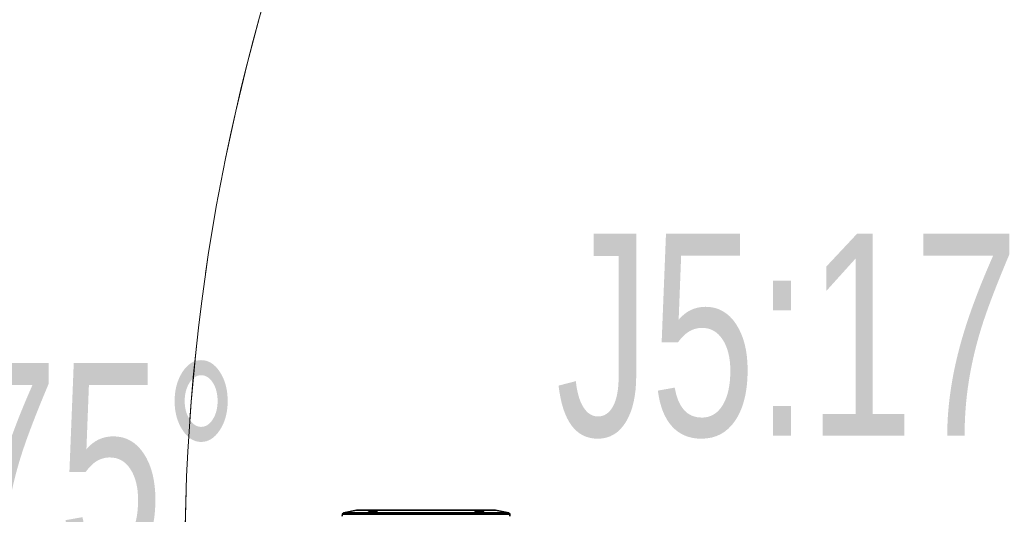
# Paper-space layout '图纸2' of a CAD drawing. Header units: millimetres. Extents: x 0 to 420, y 0 to 297.
# Tile 10 of 19: x 144 to 178, y 189 to 206. Entities that reach past the tile are written whole.
import ezdxf

# ---------------------------------------------------------------- set-up
doc = ezdxf.new("R2010")
doc.units = ezdxf.units.MM
doc.linetypes.add('CENTERX2', pattern=[20.32, 12.7, -2.54, 2.54, -2.54])
doc.layers.get('0').update_dxf_attribs({"lineweight": 18})
doc.layers.add('标注层', color=150, linetype='Continuous', lineweight=18)
doc.styles.add('SLDTEXTSTYLE1', font='txt', dxfattribs={"width": 0.7})
doc.dimstyles.new('SLDDIMSTYLE3', dxfattribs={"dimtxt": 7, "dimasz": 4, "dimexe": 0, "dimexo": 0.0625, "dimgap": 1.75, "dimtad": 0, "dimtih": 1, "dimtoh": 1, "dimlfac": 20, "dimrnd": 1e-09, "dimzin": 12, "dimdsep": 46, "dimtxsty": 'SLDTEXTSTYLE1', "dimcen": 0, "dimdle": 8, "dimadec": 0, "dimazin": 3, "dimtfac": 1, "dimtdec": 3, "dimtofl": 0, "dimtmove": 0, "dimatfit": 3, "dimfxl": 1, "dimfrac": 2, "dimtolj": 1, "dimarcsym": 0})
doc.dimstyles.new('SLDDIMSTYLE4', dxfattribs={"dimtxt": 3.5, "dimasz": 4, "dimexe": 0, "dimexo": 0.0625, "dimgap": 0.875, "dimtad": 0, "dimtih": 1, "dimtoh": 1, "dimdec": 4, "dimlfac": 20, "dimzin": 12, "dimdsep": 46, "dimtxsty": 'SLDTEXTSTYLE1', "dimcen": 0.09, "dimdle": 8, "dimazin": 3, "dimtfac": 1, "dimtdec": 3, "dimtofl": 0, "dimtmove": 0, "dimatfit": 3, "dimfxl": 1, "dimfrac": 2, "dimtolj": 1, "dimarcsym": 0})

# ---------------------------------------------------------------- blocks, each defined once
blk = doc.blocks.new('*X57')
at = {"layer": '标注层'}
blk.add_hatch(color=7, dxfattribs=at).paths.add_polyline_path([(276.344, 229.338), (279.855, 231.32), (279.259, 232.123)], flags=0)
at = {"layer": '标注层', "color": 7}
for p, q in [((276.344, 229.338), (289.254, 238.915)), ((289.254, 238.915), (310.753, 238.915))]:
    blk.add_line(p, q, dxfattribs=at)
at = {"layer": '标注层', "color": 7, "char_height": 7, "attachment_point": 1, "style": 'SLDTEXTSTYLE1'}
for s, insert, width in [('%%C', (290.254, 247.968), 6.56983), ('2806', (298.484, 247.938), 26.60782)]:
    blk.add_mtext(s, dxfattribs=dict(at, insert=insert, width=width))
blk = doc.blocks.new('*X58')
at = {"layer": '标注层'}
for points in [[(213.89, 257.426), (209.859, 257.461), (209.974, 256.468)], [(220.004, 117.394), (216.019, 118.008), (215.991, 117.008)]]:
    blk.add_hatch(color=7, dxfattribs=at).paths.add_polyline_path(points, flags=0)
at = {"layer": '标注层', "color": 7}
blk.add_line((220.004, 118.072), (220.004, 115.394), dxfattribs=at)
for start, end in [(95, 182.5), (182.5, 270)]:
    blk.add_arc((220.004, 187.544), 70.15, start, end, dxfattribs=at)

psp = doc.layouts.new('图纸2')

# ---------------------------------------------------------------- linework, layer by layer
at = {"color": 7, "linetype": 'Continuous', "lineweight": 35}
for p, q in [((155.3047024, 189.2734735), (155.3035652, 189.2083269)), ((155.796977, 189.4120475), (155.344889, 189.3216299)), ((160.5999805, 189.4130184), (155.8067828, 189.4130184)), ((156.2129564, 189.3435575), (156.213927, 189.3457762)), ((161.0618743, 189.3216299), (160.6097863, 189.4120475)), ((161.1031981, 189.2083269), (161.1020609, 189.2734735))]:
    psp.add_line(p, q, dxfattribs=at)
at = {"color": 8, "linetype": 'Continuous', "lineweight": 35}
for p, q in [((158.2033816, 189.2734735), (155.3047024, 189.2734735)), ((161.0618743, 189.3216299), (155.344889, 189.3216299)), ((160.6097863, 189.4120475), (155.796977, 189.4120475)), ((161.1020609, 189.2734735), (158.2033816, 189.2734735))]:
    psp.add_line(p, q, dxfattribs=at)
at = {"color": 7, "linetype": 'CENTERX2', "lineweight": 18}
psp.add_arc((220.0035491, 187.5436614), 70.15, 95, 85, dxfattribs=at)
at = {"color": 7, "linetype": 'Continuous', "lineweight": 35}
for centre, start, end in [((155.3546948, 189.2726008), 101.30993247, 179), ((155.8067828, 189.3630184), 90, 101.30993247), ((160.5999805, 189.3630184), 78.69006753, 90), ((161.0520685, 189.2726008), 1, 78.69006753)]:
    psp.add_arc(centre, 0.05, start, end, dxfattribs=at)
for points, knots in [([(156.3537362, 189.3934253), (156.3458358, 189.3921372), (156.3220007, 189.3882511), (156.2823651, 189.380238), (156.2414965, 189.3696873), (156.2131283, 189.359164), (156.2023512, 189.3503042), (156.2103922, 189.3440773), (156.2358235, 189.3410619), (156.2752456, 189.3414388), (156.3233367, 189.3450234), (156.365851, 189.3502279), (156.4060723, 189.3564809), (156.4457457, 189.3640419), (156.4865006, 189.3744703), (156.5148191, 189.3852928), (156.5256228, 189.3948062), (156.5175691, 189.4017118), (156.4920668, 189.405121), (156.4527133, 189.4046544), (156.4046142, 189.4007446), (156.3705055, 189.3958377), (156.3537362, 189.3934253)], [0, 0, 0, 0, 0.0160986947, 0.04856892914, 0.08520481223, 0.1221097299, 0.15885062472, 0.19507218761, 0.23066115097, 0.26576949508, 0.30072243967, 0.33423827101, 0.35033734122, 0.38281085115, 0.41929529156, 0.45615022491, 0.49299532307, 0.52937645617, 0.56502384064, 0.60004244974, 0.63484036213, 0.66849395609, 0.66849395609, 0.66849395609, 0.66849395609]), ([(156.2163961, 189.3514203), (156.2220151, 189.354654), (156.2333615, 189.3611838), (156.2699775, 189.3725432), (156.3122769, 189.3825207), (156.3455192, 189.3887154), (156.3693625, 189.3925974), (156.3969066, 189.3966194), (156.4367641, 189.4009332), (156.477845, 189.4026524), (156.5067453, 189.4004958), (156.5214118, 189.394942), (156.517183, 189.3890668), (156.5150519, 189.3861061)], [0, 0, 0, 0, 0.03497499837, 0.07062514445, 0.10667134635, 0.13202303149, 0.13909922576, 0.15527210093, 0.1879389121, 0.2221778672, 0.2559103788, 0.28965630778, 0.32393737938, 0.32393737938, 0.32393737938, 0.32393737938]), ([(160.0530169, 189.3934269), (160.0450557, 189.3946234), (160.0210268, 189.3982347), (159.9797542, 189.4028384), (159.9354409, 189.4053485), (159.9019401, 189.4040944), (159.8839459, 189.3992883), (159.8831427, 189.3915162), (159.8999667, 189.3816345), (159.9332134, 189.3707465), (159.9790874, 189.3602224), (160.0225872, 189.3528654), (160.0645108, 189.3472509), (160.105799, 189.3430558), (160.1501685, 189.3408561), (160.1837292, 189.341962), (160.2017068, 189.3462804), (160.2023471, 189.3534155), (160.1853526, 189.3627743), (160.1520501, 189.3734281), (160.10632, 189.3843393), (160.0706356, 189.3904231), (160.0530169, 189.3934269)], [0, 0, 0, 0, 0.01605847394, 0.04846879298, 0.08382957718, 0.11866873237, 0.15340428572, 0.18852464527, 0.224331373, 0.26079663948, 0.29759925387, 0.33340635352, 0.34946512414, 0.38187627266, 0.41722054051, 0.45217623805, 0.48705649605, 0.52221933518, 0.55792802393, 0.59423887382, 0.63097920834, 0.66681034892, 0.66681034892, 0.66681034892, 0.66681034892]), ([(159.8934331, 189.3862769), (159.8899711, 189.3883147), (159.88638, 189.3904286), (159.8880955, 189.3917718), (159.8881572, 189.3918202)], [0, 0, 0, 0, 0.010065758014, 0.010441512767, 0.010441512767, 0.010441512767, 0.010441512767]), ([(159.8963411, 189.3985212), (159.9035567, 189.3998789), (159.9178416, 189.4025669), (159.9571661, 189.401788), (160.0001013, 189.3979024), (160.0328597, 189.3933368), (160.0567349, 189.3894495), (160.0838988, 189.3845703), (160.1226736, 189.3761598), (160.162359, 189.3650146), (160.1870336, 189.3544497), (160.1975923, 189.3476394), (160.1945119, 189.3455512), (160.1944996, 189.3455429)], [0, 0, 0, 0, 0.0371936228, 0.07363379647, 0.10983774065, 0.1371808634, 0.1447822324, 0.16217067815, 0.19725993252, 0.23572986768, 0.27451481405, 0.31306865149, 0.31322311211, 0.31322311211, 0.31322311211, 0.31322311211])]:
    psp.add_open_spline(points, degree=3, knots=knots, dxfattribs=at)

# ---------------------------------------------------------------- texts
at = {"layer": '标注层', "color": 7, "char_height": 7, "width": 46.645810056, "attachment_point": 1, "style": 'SLDTEXTSTYLE1'}
for insert in [(162.6852099, 198.990146), (129.4362736, 194.5058365)]:
    psp.add_mtext('J5:175%%D', dxfattribs=dict(at, insert=insert))

# ---------------------------------------------------------------- dimensions: what is measured, and where the dimension line sits
at = {"layer": '标注层', "color": 7}
dim = psp.add_angular_dim_2l(base=(149.9206363, 184.4837754), line1=((220.0035491, 118.0716422), (220.0035491, 257.2587242)), line2=((213.8895737, 257.4267195), (220.0035491, 187.5436614)), dimstyle='SLDDIMSTYLE4', override={"dimtad": 0, "dimtih": 1, "dimtoh": 1, "dimsah": 1, "dimtdec": 2, "dimtzin": 12}, dxfattribs=at)
dim.commit()
dim.dimension.update_dxf_attribs({"geometry": '*X58', "text_midpoint": (149.9206363, 184.4837754), "dimtype": 162})
dim = psp.add_diameter_dim_2p(p1=(163.6629929, 145.7493529), p2=(276.3441053, 229.33797), dimstyle='SLDDIMSTYLE3', override={"dimpost": '%%C<>', "dimsah": 1, "dimtzin": 12}, dxfattribs=at)
dim.commit()
dim.dimension.update_dxf_attribs({"geometry": '*X57', "text_midpoint": (296.2987822, 244.1406625), "dimtype": 163})

doc.saveas('drawing.dxf')
